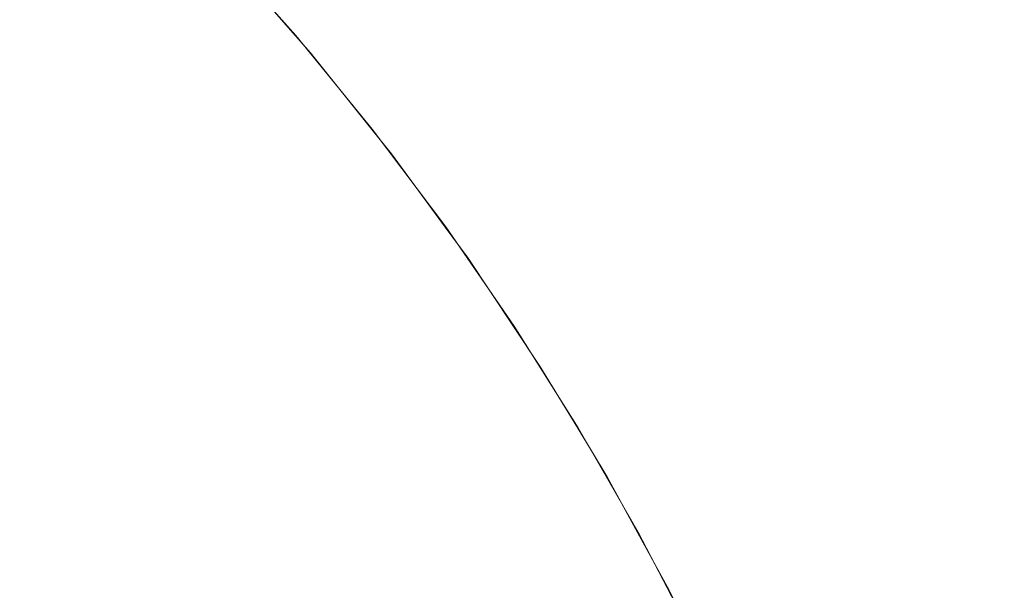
# Model space of a CAD drawing. Header units: centimetres. Extents: x -25.9 to 27.4, y -25.9 to -24.1.
# Tile 91 of 200: x -8.0618 to -8.0286, y -24.1138 to -24.0946. Entities that reach past the tile are written whole.
import ezdxf

# ---------------------------------------------------------------- set-up
doc = ezdxf.new("R2010")
doc.units = ezdxf.units.CM
doc.header["$LTSCALE"] = 2.54
doc.layers.add('Lucido design-1', color=7, linetype='Continuous')

# ---------------------------------------------------------------- blocks, each defined once
blk = doc.blocks.new('Gruppo-4-1')
at = {"color": 7, "linetype": 'Continuous', "lineweight": 9}
for points, invisible_edges in [([(-8.060055, -24.091493, 707.695937), (-8.057132, -24.094547, 707.695937), (-8.057945, -24.095292, 707.691964), (-8.060835, -24.092274, 707.691964)], 15), ([(-8.054834, -24.092441, 707.720708), (-8.055153, -24.092095, 707.920708), (-8.052449, -24.095139, 707.920708)], 9), ([(-8.055153, -24.092095, 707.920708), (-8.055032, -24.092095, 707.92623), (-8.052331, -24.095139, 707.926112), (-8.052449, -24.095139, 707.920708)], 7), ([(-8.055032, -24.092095, 707.92623), (-8.054671, -24.092095, 707.931742), (-8.051978, -24.095139, 707.931506), (-8.052331, -24.095139, 707.926112)], 15), ([(-8.054671, -24.092095, 707.931742), (-8.05407, -24.092095, 707.937232), (-8.051389, -24.095139, 707.936879), (-8.051978, -24.095139, 707.931506)], 15), ([(-8.05407, -24.092095, 707.937232), (-8.053229, -24.092095, 707.942691), (-8.050567, -24.095139, 707.942221), (-8.051389, -24.095139, 707.936879)], 15), ([(-8.053229, -24.092095, 707.942691), (-8.052152, -24.092095, 707.948108), (-8.049513, -24.095139, 707.947523), (-8.050567, -24.095139, 707.942221)], 15), ([(-8.052152, -24.092095, 707.948108), (-8.050839, -24.092095, 707.953473), (-8.048228, -24.095139, 707.952773), (-8.049513, -24.095139, 707.947523)], 15), ([(-8.050839, -24.092095, 707.953473), (-8.049294, -24.092095, 707.958775), (-8.046715, -24.095139, 707.957962), (-8.048228, -24.095139, 707.952773)], 15), ([(-8.049294, -24.092095, 707.958775), (-8.047518, -24.092095, 707.964005), (-8.044978, -24.095139, 707.963081), (-8.046715, -24.095139, 707.957962)], 15), ([(-8.047518, -24.092095, 707.964005), (-8.045516, -24.092095, 707.969153), (-8.043019, -24.095139, 707.968118), (-8.044978, -24.095139, 707.963081)], 15), ([(-8.045516, -24.092095, 707.969153), (-8.043292, -24.092095, 707.974208), (-8.040842, -24.095139, 707.973066), (-8.043019, -24.095139, 707.968118)], 15), ([(-8.043292, -24.092095, 707.974208), (-8.040849, -24.092095, 707.979162), (-8.038451, -24.095139, 707.977913), (-8.040842, -24.095139, 707.973066)], 15), ([(-8.040849, -24.092095, 707.979162), (-8.038193, -24.092095, 707.984004), (-8.035851, -24.095139, 707.982652), (-8.038451, -24.095139, 707.977913)], 15), ([(-8.038193, -24.092095, 707.984004), (-8.035327, -24.092095, 707.988726), (-8.033047, -24.095139, 707.987273), (-8.035851, -24.095139, 707.982652)], 15), ([(-8.035327, -24.092095, 707.988726), (-8.032259, -24.092095, 707.993318), (-8.030044, -24.095139, 707.991768), (-8.033047, -24.095139, 707.987273)], 15), ([(-8.032259, -24.092095, 707.993318), (-8.028993, -24.092095, 707.997772), (-8.026848, -24.095139, 707.996127), (-8.030044, -24.095139, 707.991768)], 15), ([(-8.028993, -24.092095, 707.997772), (-8.025536, -24.092095, 708.00208), (-8.023465, -24.095139, 708.000342), (-8.026848, -24.095139, 707.996127)], 15), ([(-8.060835, -24.092274, 707.691964), (-8.057945, -24.095292, 707.691964), (-8.058878, -24.096147, 707.688043), (-8.06173, -24.093168, 707.688043)], 15), ([(27.271439, -24.095386, 708.39703), (27.271439, -24.092445, 708.394432), (-25.828561, -24.092445, 708.394432), (-25.828561, -24.095386, 708.39703)], 10), ([(-8.0551, -24.092685, 707.712216), (-8.052234, -24.095953, 707.712216), (-8.052568, -24.096234, 707.708102), (-8.055422, -24.09298, 707.708102)], 15), ([(-8.054904, -24.092505, 707.716349), (-8.05203, -24.095782, 707.716349), (-8.052234, -24.095953, 707.712216), (-8.0551, -24.092685, 707.712216)], 15), ([(-8.05203, -24.095782, 707.716349), (-8.054904, -24.092505, 707.716349), (-8.054834, -24.092441, 707.720708), (-8.05246, -24.095148, 707.720708)], 11), ([(-8.052449, -24.095139, 707.920708), (-8.05246, -24.095148, 707.720708), (-8.054834, -24.092441, 707.720708)], 9), ([(-8.055422, -24.09298, 707.708102), (-8.052568, -24.096234, 707.708102), (-8.053032, -24.096623, 707.704012), (-8.055869, -24.093389, 707.704012)], 15), ([(-8.06173, -24.093168, 707.688043), (-8.058878, -24.096147, 707.688043), (-8.059928, -24.097109, 707.684181), (-8.062737, -24.094175, 707.684181)], 15), ([(-8.055869, -24.093389, 707.704012), (-8.053032, -24.096623, 707.704012), (-8.053625, -24.097121, 707.699955), (-8.056439, -24.093912, 707.699955)], 15), ([(-8.056439, -24.093912, 707.699955), (-8.053625, -24.097121, 707.699955), (-8.054345, -24.097725, 707.695937), (-8.057132, -24.094547, 707.695937)], 15), ([(-8.062737, -24.094175, 707.684181), (-8.059928, -24.097109, 707.684181), (-8.061094, -24.098177, 707.680385), (-8.063854, -24.095293, 707.680385)], 15), ([(-8.057132, -24.094547, 707.695937), (-8.054345, -24.097725, 707.695937), (-8.05519, -24.098434, 707.691964), (-8.057945, -24.095292, 707.691964)], 15), ([(-25.828561, -24.095386, 708.39703), (-25.828561, -24.095726, 708.397306), (27.271439, -24.095726, 708.397306), (27.271439, -24.095386, 708.39703)], 10), ([(-8.063854, -24.095293, 707.680385), (-8.061094, -24.098177, 707.680385), (-8.062372, -24.099348, 707.676659), (-8.06508, -24.096519, 707.676659)], 15), ([(-8.057945, -24.095292, 707.691964), (-8.05519, -24.098434, 707.691964), (-8.056159, -24.099247, 707.688043), (-8.058878, -24.096147, 707.688043)], 15), ([(-8.051957, -24.095721, 707.720708), (-8.05246, -24.095148, 707.720708), (-8.052449, -24.095139, 707.920708)], 10), ([(-8.05246, -24.095148, 707.720708), (-8.051957, -24.095721, 707.720708), (-8.05203, -24.095782, 707.716349)], 10), ([(-8.051957, -24.095721, 707.720708), (-8.052449, -24.095139, 707.920708), (-8.049874, -24.098288, 707.920708)], 9), ([(-8.052449, -24.095139, 707.920708), (-8.052331, -24.095139, 707.926112), (-8.049759, -24.098288, 707.926), (-8.049874, -24.098288, 707.920708)], 7), ([(-8.052331, -24.095139, 707.926112), (-8.051978, -24.095139, 707.931506), (-8.049413, -24.098288, 707.931282), (-8.049759, -24.098288, 707.926)], 15), ([(-8.051978, -24.095139, 707.931506), (-8.051389, -24.095139, 707.936879), (-8.048837, -24.098288, 707.936543), (-8.049413, -24.098288, 707.931282)], 15), ([(-8.051389, -24.095139, 707.936879), (-8.050567, -24.095139, 707.942221), (-8.048031, -24.098288, 707.941774), (-8.048837, -24.098288, 707.936543)], 15), ([(-8.050567, -24.095139, 707.942221), (-8.049513, -24.095139, 707.947523), (-8.046999, -24.098288, 707.946965), (-8.048031, -24.098288, 707.941774)], 15), ([(-8.049513, -24.095139, 707.947523), (-8.048228, -24.095139, 707.952773), (-8.045741, -24.098288, 707.952107), (-8.046999, -24.098288, 707.946965)], 15), ([(-8.048228, -24.095139, 707.952773), (-8.046715, -24.095139, 707.957962), (-8.04426, -24.098288, 707.957188), (-8.045741, -24.098288, 707.952107)], 15), ([(-8.046715, -24.095139, 707.957962), (-8.044978, -24.095139, 707.963081), (-8.042558, -24.098288, 707.9622), (-8.04426, -24.098288, 707.957188)], 15), ([(-8.044978, -24.095139, 707.963081), (-8.043019, -24.095139, 707.968118), (-8.04064, -24.098288, 707.967133), (-8.042558, -24.098288, 707.9622)], 15), ([(-8.043019, -24.095139, 707.968118), (-8.040842, -24.095139, 707.973066), (-8.038508, -24.098288, 707.971978), (-8.04064, -24.098288, 707.967133)], 15), ([(-8.040842, -24.095139, 707.973066), (-8.038451, -24.095139, 707.977913), (-8.036167, -24.098288, 707.976725), (-8.038508, -24.098288, 707.971978)], 15), ([(-8.038451, -24.095139, 707.977913), (-8.035851, -24.095139, 707.982652), (-8.033622, -24.098288, 707.981365), (-8.036167, -24.098288, 707.976725)], 15), ([(-8.035851, -24.095139, 707.982652), (-8.033047, -24.095139, 707.987273), (-8.030876, -24.098288, 707.98589), (-8.033622, -24.098288, 707.981365)], 15), ([(-8.033047, -24.095139, 707.987273), (-8.030044, -24.095139, 707.991768), (-8.027935, -24.098288, 707.990291), (-8.030876, -24.098288, 707.98589)], 15), ([(-8.030044, -24.095139, 707.991768), (-8.026848, -24.095139, 707.996127), (-8.024806, -24.098288, 707.994559), (-8.027935, -24.098288, 707.990291)], 15), ([(27.271439, -24.098655, 708.399682), (27.271439, -24.095726, 708.397306), (-25.828561, -24.095726, 708.397306), (-25.828561, -24.098655, 708.399682)], 10), ([(-8.049302, -24.099182, 707.716349), (-8.05203, -24.095782, 707.716349), (-8.051957, -24.095721, 707.720708), (-8.049888, -24.098299, 707.720708)], 11), ([(-8.049874, -24.098288, 707.920708), (-8.049888, -24.098299, 707.720708), (-8.051957, -24.095721, 707.720708)], 9), ([(-8.052234, -24.095953, 707.712216), (-8.049513, -24.099344, 707.712216), (-8.049859, -24.09961, 707.708102), (-8.052568, -24.096234, 707.708102)], 15), ([(-8.05203, -24.095782, 707.716349), (-8.049302, -24.099182, 707.716349), (-8.049513, -24.099344, 707.712216), (-8.052234, -24.095953, 707.712216)], 15), ([(-8.058878, -24.096147, 707.688043), (-8.056159, -24.099247, 707.688043), (-8.05725, -24.100163, 707.684181), (-8.059928, -24.097109, 707.684181)], 15), ([(-8.052568, -24.096234, 707.708102), (-8.049859, -24.09961, 707.708102), (-8.05034, -24.099978, 707.704012), (-8.053032, -24.096623, 707.704012)], 15), ([(-8.053032, -24.096623, 707.704012), (-8.05034, -24.099978, 707.704012), (-8.050953, -24.100449, 707.699955), (-8.053625, -24.097121, 707.699955)], 15), ([(-8.059928, -24.097109, 707.684181), (-8.05725, -24.100163, 707.684181), (-8.058461, -24.101179, 707.680385), (-8.061094, -24.098177, 707.680385)], 15), ([(-8.053625, -24.097121, 707.699955), (-8.050953, -24.100449, 707.699955), (-8.051699, -24.101021, 707.695937), (-8.054345, -24.097725, 707.695937)], 15), ([(-8.054345, -24.097725, 707.695937), (-8.051699, -24.101021, 707.695937), (-8.052574, -24.101693, 707.691964), (-8.05519, -24.098434, 707.691964)], 15), ([(-8.061094, -24.098177, 707.680385), (-8.058461, -24.101179, 707.680385), (-8.059789, -24.102293, 707.676659), (-8.062372, -24.099348, 707.676659)], 15), ([(-8.049226, -24.099124, 707.720708), (-8.049888, -24.098299, 707.720708), (-8.049874, -24.098288, 707.920708)], 10), ([(-8.049888, -24.098299, 707.720708), (-8.049226, -24.099124, 707.720708), (-8.049302, -24.099182, 707.716349)], 10), ([(-8.049226, -24.099124, 707.720708), (-8.049874, -24.098288, 707.920708), (-8.047397, -24.101584, 707.920708)], 9), ([(-8.049874, -24.098288, 707.920708), (-8.049759, -24.098288, 707.926), (-8.047284, -24.101584, 707.925892), (-8.047397, -24.101584, 707.920708)], 7), ([(-8.049759, -24.098288, 707.926), (-8.049413, -24.098288, 707.931282), (-8.046945, -24.101584, 707.931066), (-8.047284, -24.101584, 707.925892)], 15), ([(-8.049413, -24.098288, 707.931282), (-8.048837, -24.098288, 707.936543), (-8.046381, -24.101584, 707.93622), (-8.046945, -24.101584, 707.931066)], 15), ([(-8.048837, -24.098288, 707.936543), (-8.048031, -24.098288, 707.941774), (-8.045592, -24.101584, 707.941344), (-8.046381, -24.101584, 707.93622)], 15), ([(-8.048031, -24.098288, 707.941774), (-8.046999, -24.098288, 707.946965), (-8.04458, -24.101584, 707.946429), (-8.045592, -24.101584, 707.941344)], 15), ([(-8.046999, -24.098288, 707.946965), (-8.045741, -24.098288, 707.952107), (-8.043348, -24.101584, 707.951465), (-8.04458, -24.101584, 707.946429)], 15), ([(-8.045741, -24.098288, 707.952107), (-8.04426, -24.098288, 707.957188), (-8.041897, -24.101584, 707.956443), (-8.043348, -24.101584, 707.951465)], 15), ([(-8.04426, -24.098288, 707.957188), (-8.042558, -24.098288, 707.9622), (-8.040231, -24.101584, 707.961353), (-8.041897, -24.101584, 707.956443)], 15), ([(-8.042558, -24.098288, 707.9622), (-8.04064, -24.098288, 707.967133), (-8.038351, -24.101584, 707.966185), (-8.040231, -24.101584, 707.961353)], 15), ([(-8.04064, -24.098288, 707.967133), (-8.038508, -24.098288, 707.971978), (-8.036263, -24.101584, 707.970931), (-8.038351, -24.101584, 707.966185)], 15), ([(-8.038508, -24.098288, 707.971978), (-8.036167, -24.098288, 707.976725), (-8.03397, -24.101584, 707.975581), (-8.036263, -24.101584, 707.970931)], 15), ([(-8.036167, -24.098288, 707.976725), (-8.033622, -24.098288, 707.981365), (-8.031476, -24.101584, 707.980126), (-8.03397, -24.101584, 707.975581)], 15), ([(-8.033622, -24.098288, 707.981365), (-8.030876, -24.098288, 707.98589), (-8.028787, -24.101584, 707.984559), (-8.031476, -24.101584, 707.980126)], 15), ([(-8.030876, -24.098288, 707.98589), (-8.027935, -24.098288, 707.990291), (-8.025906, -24.101584, 707.98887), (-8.028787, -24.101584, 707.984559)], 15), ([(-25.828561, -24.098655, 708.399682), (-25.828561, -24.099127, 708.40004), (27.271439, -24.099127, 708.40004), (27.271439, -24.098655, 708.399682)], 10), ([(-8.05519, -24.098434, 707.691964), (-8.052574, -24.101693, 707.691964), (-8.053578, -24.102463, 707.688043), (-8.056159, -24.099247, 707.688043)], 15), ([(27.271439, -24.10045, 708.401044), (27.271439, -24.099127, 708.40004), (-25.828561, -24.099127, 708.40004), (-25.828561, -24.10045, 708.401044)], 10), ([(-8.062372, -24.099348, 707.676659), (-8.059789, -24.102293, 707.676659), (-8.061232, -24.103504, 707.673012), (-8.063761, -24.100621, 707.673012)], 15), ([(-8.056159, -24.099247, 707.688043), (-8.053578, -24.102463, 707.688043), (-8.054708, -24.10333, 707.684181), (-8.05725, -24.100163, 707.684181)], 15), ([(-8.049513, -24.099344, 707.712216), (-8.046942, -24.10285, 707.712216), (-8.0473, -24.1031, 707.708102), (-8.049859, -24.09961, 707.708102)], 15), ([(-8.049302, -24.099182, 707.716349), (-8.046724, -24.102697, 707.716349), (-8.046942, -24.10285, 707.712216), (-8.049513, -24.099344, 707.712216)], 15), ([(-8.046724, -24.102697, 707.716349), (-8.049302, -24.099182, 707.716349), (-8.049226, -24.099124, 707.720708), (-8.047413, -24.101596, 707.720708)], 11), ([(-8.047397, -24.101584, 707.920708), (-8.047413, -24.101596, 707.720708), (-8.049226, -24.099124, 707.720708)], 9), ([(-8.049859, -24.09961, 707.708102), (-8.0473, -24.1031, 707.708102), (-8.047796, -24.103447, 707.704012), (-8.05034, -24.099978, 707.704012)], 15), ([(-8.05034, -24.099978, 707.704012), (-8.047796, -24.103447, 707.704012), (-8.04843, -24.103891, 707.699955), (-8.050953, -24.100449, 707.699955)], 15), ([(-8.05725, -24.100163, 707.684181), (-8.054708, -24.10333, 707.684181), (-8.055962, -24.104293, 707.680385), (-8.058461, -24.101179, 707.680385)], 15), ([(-25.828561, -24.10045, 708.401044), (-25.828561, -24.102654, 708.402607), (27.271439, -24.102654, 708.402607), (27.271439, -24.10045, 708.401044)], 10), ([(-8.063761, -24.100621, 707.673012), (-8.061232, -24.103504, 707.673012), (-8.062787, -24.104809, 707.669447), (-8.065257, -24.101992, 707.669447)], 15), ([(-8.050953, -24.100449, 707.699955), (-8.04843, -24.103891, 707.699955), (-8.049199, -24.10443, 707.695937), (-8.051699, -24.101021, 707.695937)], 15), ([(-8.051699, -24.101021, 707.695937), (-8.049199, -24.10443, 707.695937), (-8.050103, -24.105063, 707.691964), (-8.052574, -24.101693, 707.691964)], 15), ([(-8.058461, -24.101179, 707.680385), (-8.055962, -24.104293, 707.680385), (-8.057338, -24.105348, 707.676659), (-8.059789, -24.102293, 707.676659)], 15), ([(-8.052574, -24.101693, 707.691964), (-8.050103, -24.105063, 707.691964), (-8.05114, -24.105789, 707.688043), (-8.053578, -24.102463, 707.688043)], 15), ([(-8.046646, -24.102642, 707.720708), (-8.047413, -24.101596, 707.720708), (-8.047397, -24.101584, 707.920708)], 10), ([(-8.047413, -24.101596, 707.720708), (-8.046646, -24.102642, 707.720708), (-8.046724, -24.102697, 707.716349)], 10), ([(-8.046646, -24.102642, 707.720708), (-8.047397, -24.101584, 707.920708), (-8.045094, -24.104926, 707.920708)], 9), ([(-8.047397, -24.101584, 707.920708), (-8.047284, -24.101584, 707.925892), (-8.044983, -24.104926, 707.925792), (-8.045094, -24.104926, 707.920708)], 7), ([(-8.047284, -24.101584, 707.925892), (-8.046945, -24.101584, 707.931066), (-8.04465, -24.104926, 707.930865), (-8.044983, -24.104926, 707.925792)], 15), ([(-8.046945, -24.101584, 707.931066), (-8.046381, -24.101584, 707.93622), (-8.044097, -24.104926, 707.935919), (-8.04465, -24.104926, 707.930865)], 15), ([(-8.046381, -24.101584, 707.93622), (-8.045592, -24.101584, 707.941344), (-8.043323, -24.104926, 707.940944), (-8.044097, -24.104926, 707.935919)], 15), ([(-8.045592, -24.101584, 707.941344), (-8.04458, -24.101584, 707.946429), (-8.042331, -24.104926, 707.945931), (-8.043323, -24.104926, 707.940944)], 15), ([(-8.04458, -24.101584, 707.946429), (-8.043348, -24.101584, 707.951465), (-8.041123, -24.104926, 707.950869), (-8.042331, -24.104926, 707.945931)], 15), ([(-8.043348, -24.101584, 707.951465), (-8.041897, -24.101584, 707.956443), (-8.0397, -24.104926, 707.95575), (-8.041123, -24.104926, 707.950869)], 15), ([(-8.041897, -24.101584, 707.956443), (-8.040231, -24.101584, 707.961353), (-8.038066, -24.104926, 707.960565), (-8.0397, -24.104926, 707.95575)], 15), ([(-8.040231, -24.101584, 707.961353), (-8.038351, -24.101584, 707.966185), (-8.036223, -24.104926, 707.965303), (-8.038066, -24.104926, 707.960565)], 15), ([(-8.038351, -24.101584, 707.966185), (-8.036263, -24.101584, 707.970931), (-8.034175, -24.104926, 707.969957), (-8.036223, -24.104926, 707.965303)], 15), ([(-8.036263, -24.101584, 707.970931), (-8.03397, -24.101584, 707.975581), (-8.031927, -24.104926, 707.974517), (-8.034175, -24.104926, 707.969957)], 15), ([(-8.03397, -24.101584, 707.975581), (-8.031476, -24.101584, 707.980126), (-8.029481, -24.104926, 707.978975), (-8.031927, -24.104926, 707.974517)], 15), ([(-8.031476, -24.101584, 707.980126), (-8.028787, -24.101584, 707.984559), (-8.026844, -24.104926, 707.983321), (-8.029481, -24.104926, 707.978975)], 15), ([(-8.028787, -24.101584, 707.984559), (-8.025906, -24.101584, 707.98887), (-8.024019, -24.104926, 707.987549), (-8.026844, -24.104926, 707.983321)], 15), ([(-8.059789, -24.102293, 707.676659), (-8.057338, -24.105348, 707.676659), (-8.058832, -24.106495, 707.673012), (-8.061232, -24.103504, 707.673012)], 15), ([(27.271439, -24.103908, 708.403495), (27.271439, -24.102654, 708.402607), (-25.828561, -24.102654, 708.402607), (-25.828561, -24.103908, 708.403495)], 10), ([(-8.053578, -24.102463, 707.688043), (-8.05114, -24.105789, 707.688043), (-8.052306, -24.106606, 707.684181), (-8.054708, -24.10333, 707.684181)], 15), ([(-8.046724, -24.102697, 707.716349), (-8.044302, -24.106321, 707.716349), (-8.044527, -24.106464, 707.712216), (-8.046942, -24.10285, 707.712216)], 15), ([(-8.044302, -24.106321, 707.716349), (-8.046724, -24.102697, 707.716349), (-8.046646, -24.102642, 707.720708), (-8.045112, -24.104938, 707.720708)], 11), ([(-8.045094, -24.104926, 707.920708), (-8.045112, -24.104938, 707.720708), (-8.046646, -24.102642, 707.720708)], 9), ([(-8.046942, -24.10285, 707.712216), (-8.044527, -24.106464, 707.712216), (-8.044895, -24.106699, 707.708102), (-8.0473, -24.1031, 707.708102)], 15), ([(-8.054708, -24.10333, 707.684181), (-8.052306, -24.106606, 707.684181), (-8.053601, -24.107512, 707.680385), (-8.055962, -24.104293, 707.680385)], 15), ([(-8.0473, -24.1031, 707.708102), (-8.044895, -24.106699, 707.708102), (-8.045406, -24.107024, 707.704012), (-8.047796, -24.103447, 707.704012)], 15), ([(-8.061232, -24.103504, 707.673012), (-8.058832, -24.106495, 707.673012), (-8.060442, -24.10773, 707.669447), (-8.062787, -24.104809, 707.669447)], 15), ([(-8.047796, -24.103447, 707.704012), (-8.045406, -24.107024, 707.704012), (-8.046059, -24.10744, 707.699955), (-8.04843, -24.103891, 707.699955)], 15), ([(-25.828561, -24.103908, 708.403495), (-25.828561, -24.106281, 708.405031), (27.271439, -24.106281, 708.405031), (27.271439, -24.103908, 708.403495)], 10), ([(-8.04843, -24.103891, 707.699955), (-8.046059, -24.10744, 707.699955), (-8.046851, -24.107945, 707.695937), (-8.049199, -24.10443, 707.695937)], 15), ([(-8.055962, -24.104293, 707.680385), (-8.053601, -24.107512, 707.680385), (-8.055021, -24.108507, 707.676659), (-8.057338, -24.105348, 707.676659)], 15), ([(-8.049199, -24.10443, 707.695937), (-8.046851, -24.107945, 707.695937), (-8.047782, -24.108538, 707.691964), (-8.050103, -24.105063, 707.691964)], 15), ([(-8.062787, -24.104809, 707.669447), (-8.060442, -24.10773, 707.669447), (-8.062166, -24.109053, 707.665973), (-8.064451, -24.106205, 707.665973)], 15), ([(-8.044222, -24.10627, 707.720708), (-8.045112, -24.104938, 707.720708), (-8.045094, -24.104926, 707.920708)], 10), ([(-8.045112, -24.104938, 707.720708), (-8.044222, -24.10627, 707.720708), (-8.044302, -24.106321, 707.716349)], 10), ([(-8.044222, -24.10627, 707.720708), (-8.045094, -24.104926, 707.920708), (-8.042929, -24.108355, 707.920708)], 9), ([(-8.045094, -24.104926, 707.920708), (-8.044983, -24.104926, 707.925792), (-8.042821, -24.108355, 707.925697), (-8.042929, -24.108355, 707.920708)], 7), ([(-8.044983, -24.104926, 707.925792), (-8.04465, -24.104926, 707.930865), (-8.042494, -24.108355, 707.930676), (-8.042821, -24.108355, 707.925697)], 15), ([(-8.04465, -24.104926, 707.930865), (-8.044097, -24.104926, 707.935919), (-8.041951, -24.108355, 707.935636), (-8.042494, -24.108355, 707.930676)], 15), ([(-8.044097, -24.104926, 707.935919), (-8.043323, -24.104926, 707.940944), (-8.041192, -24.108355, 707.940568), (-8.041951, -24.108355, 707.935636)], 15), ([(-8.043323, -24.104926, 707.940944), (-8.042331, -24.104926, 707.945931), (-8.040218, -24.108355, 707.945462), (-8.041192, -24.108355, 707.940568)], 15), ([(-8.042331, -24.104926, 707.945931), (-8.041123, -24.104926, 707.950869), (-8.039032, -24.108355, 707.950309), (-8.040218, -24.108355, 707.945462)], 15), ([(-8.041123, -24.104926, 707.950869), (-8.0397, -24.104926, 707.95575), (-8.037636, -24.108355, 707.9551), (-8.039032, -24.108355, 707.950309)], 15), ([(-8.0397, -24.104926, 707.95575), (-8.038066, -24.104926, 707.960565), (-8.036032, -24.108355, 707.959825), (-8.037636, -24.108355, 707.9551)], 15), ([(-8.038066, -24.104926, 707.960565), (-8.036223, -24.104926, 707.965303), (-8.034224, -24.108355, 707.964475), (-8.036032, -24.108355, 707.959825)], 15), ([(-8.036223, -24.104926, 707.965303), (-8.034175, -24.104926, 707.969957), (-8.032214, -24.108355, 707.969042), (-8.034224, -24.108355, 707.964475)], 15), ([(-8.034175, -24.104926, 707.969957), (-8.031927, -24.104926, 707.974517), (-8.030007, -24.108355, 707.973518), (-8.032214, -24.108355, 707.969042)], 15), ([(-8.031927, -24.104926, 707.974517), (-8.029481, -24.104926, 707.978975), (-8.027607, -24.108355, 707.977892), (-8.030007, -24.108355, 707.973518)], 15), ([(-8.029481, -24.104926, 707.978975), (-8.026844, -24.104926, 707.983321), (-8.025018, -24.108355, 707.982158), (-8.027607, -24.108355, 707.977892)], 15), ([(-8.057338, -24.105348, 707.676659), (-8.055021, -24.108507, 707.676659), (-8.056564, -24.109587, 707.673012), (-8.058832, -24.106495, 707.673012)], 15), ([(-8.050103, -24.105063, 707.691964), (-8.047782, -24.108538, 707.691964), (-8.048849, -24.109217, 707.688043), (-8.05114, -24.105789, 707.688043)], 15), ([(-8.05114, -24.105789, 707.688043), (-8.048849, -24.109217, 707.688043), (-8.05005, -24.109983, 707.684181), (-8.052306, -24.106606, 707.684181)], 15), ([(27.271439, -24.107471, 708.405801), (27.271439, -24.106281, 708.405031), (-25.828561, -24.106281, 708.405031), (-25.828561, -24.107471, 708.405801)], 10), ([(-8.044302, -24.106321, 707.716349), (-8.042041, -24.110048, 707.716349), (-8.042272, -24.110181, 707.712216), (-8.044527, -24.106464, 707.712216)], 15), ([(-8.042041, -24.110048, 707.716349), (-8.044302, -24.106321, 707.716349), (-8.044222, -24.10627, 707.720708), (-8.042949, -24.108368, 707.720708)], 11), ([(-8.042929, -24.108355, 707.920708), (-8.042949, -24.108368, 707.720708), (-8.044222, -24.10627, 707.720708)], 9), ([(-8.058832, -24.106495, 707.673012), (-8.056564, -24.109587, 707.673012), (-8.058227, -24.110751, 707.669447), (-8.060442, -24.10773, 707.669447)], 15), ([(-8.052306, -24.106606, 707.684181), (-8.05005, -24.109983, 707.684181), (-8.051383, -24.110832, 707.680385), (-8.053601, -24.107512, 707.680385)], 15), ([(-8.044895, -24.106699, 707.708102), (-8.04265, -24.110399, 707.708102), (-8.043174, -24.110702, 707.704012), (-8.045406, -24.107024, 707.704012)], 15), ([(-8.044527, -24.106464, 707.712216), (-8.042272, -24.110181, 707.712216), (-8.04265, -24.110399, 707.708102), (-8.044895, -24.106699, 707.708102)], 15), ([(-8.045406, -24.107024, 707.704012), (-8.043174, -24.110702, 707.704012), (-8.043844, -24.111089, 707.699955), (-8.046059, -24.10744, 707.699955)], 15), ([(-25.828561, -24.107471, 708.405801), (-25.828561, -24.11001, 708.407294), (27.271439, -24.11001, 708.407294), (27.271439, -24.107471, 708.405801)], 10), ([(-8.053601, -24.107512, 707.680385), (-8.051383, -24.110832, 707.680385), (-8.052845, -24.111764, 707.676659), (-8.055021, -24.108507, 707.676659)], 15), ([(-8.046059, -24.10744, 707.699955), (-8.043844, -24.111089, 707.699955), (-8.044658, -24.111558, 707.695937), (-8.046851, -24.107945, 707.695937)], 15), ([(-8.060442, -24.10773, 707.669447), (-8.058227, -24.110751, 707.669447), (-8.060007, -24.111998, 707.665973), (-8.062166, -24.109053, 707.665973)], 15), ([(-8.046851, -24.107945, 707.695937), (-8.044658, -24.111558, 707.695937), (-8.045614, -24.11211, 707.691964), (-8.047782, -24.108538, 707.691964)], 15), ([(-8.041959, -24.11, 707.720708), (-8.042949, -24.108368, 707.720708), (-8.042929, -24.108355, 707.920708)], 10), ([(-8.042949, -24.108368, 707.720708), (-8.041959, -24.11, 707.720708), (-8.042041, -24.110048, 707.716349)], 10), ([(-8.041959, -24.11, 707.720708), (-8.042929, -24.108355, 707.920708), (-8.040908, -24.111866, 707.920708)], 9), ([(-8.042929, -24.108355, 707.920708), (-8.042821, -24.108355, 707.925697), (-8.040801, -24.111866, 707.925609), (-8.040908, -24.111866, 707.920708)], 7), ([(-8.042821, -24.108355, 707.925697), (-8.042494, -24.108355, 707.930676), (-8.040481, -24.111866, 707.9305), (-8.040801, -24.111866, 707.925609)], 15), ([(-8.042494, -24.108355, 707.930676), (-8.041951, -24.108355, 707.935636), (-8.039947, -24.111866, 707.935373), (-8.040481, -24.111866, 707.9305)], 15), ([(-8.041951, -24.108355, 707.935636), (-8.041192, -24.108355, 707.940568), (-8.039201, -24.111866, 707.940217), (-8.039947, -24.111866, 707.935373)], 15), ([(-8.041192, -24.108355, 707.940568), (-8.040218, -24.108355, 707.945462), (-8.038245, -24.111866, 707.945025), (-8.039201, -24.111866, 707.940217)], 15), ([(-8.040218, -24.108355, 707.945462), (-8.039032, -24.108355, 707.950309), (-8.03708, -24.111866, 707.949786), (-8.038245, -24.111866, 707.945025)], 15), ([(-8.039032, -24.108355, 707.950309), (-8.037636, -24.108355, 707.9551), (-8.035708, -24.111866, 707.954492), (-8.03708, -24.111866, 707.949786)], 15), ([(-8.037636, -24.108355, 707.9551), (-8.036032, -24.108355, 707.959825), (-8.034133, -24.111866, 707.959133), (-8.035708, -24.111866, 707.954492)], 15), ([(-8.036032, -24.108355, 707.959825), (-8.034224, -24.108355, 707.964475), (-8.032356, -24.111866, 707.963702), (-8.034133, -24.111866, 707.959133)], 15), ([(-8.034224, -24.108355, 707.964475), (-8.032214, -24.108355, 707.969042), (-8.030382, -24.111866, 707.968188), (-8.032356, -24.111866, 707.963702)], 15), ([(-8.032214, -24.108355, 707.969042), (-8.030007, -24.108355, 707.973518), (-8.028214, -24.111866, 707.972584), (-8.030382, -24.111866, 707.968188)], 15), ([(-8.030007, -24.108355, 707.973518), (-8.027607, -24.108355, 707.977892), (-8.025856, -24.111866, 707.976882), (-8.028214, -24.111866, 707.972584)], 15), ([(-8.055021, -24.108507, 707.676659), (-8.052845, -24.111764, 707.676659), (-8.054434, -24.112776, 707.673012), (-8.056564, -24.109587, 707.673012)], 15), ([(-8.047782, -24.108538, 707.691964), (-8.045614, -24.11211, 707.691964), (-8.046709, -24.112743, 707.688043), (-8.048849, -24.109217, 707.688043)], 15), ([(-8.062166, -24.109053, 707.665973), (-8.060007, -24.111998, 707.665973), (-8.0619, -24.113323, 707.662593), (-8.063999, -24.11046, 707.662593)], 15), ([(-8.048849, -24.109217, 707.688043), (-8.046709, -24.112743, 707.688043), (-8.047943, -24.113455, 707.684181), (-8.05005, -24.109983, 707.684181)], 15), ([(-8.056564, -24.109587, 707.673012), (-8.054434, -24.112776, 707.673012), (-8.056146, -24.113866, 707.669447), (-8.058227, -24.110751, 707.669447)], 15), ([(27.271439, -24.111134, 708.407956), (27.271439, -24.11001, 708.407294), (-25.828561, -24.11001, 708.407294), (-25.828561, -24.111134, 708.407956)], 10), ([(-8.05005, -24.109983, 707.684181), (-8.047943, -24.113455, 707.684181), (-8.049312, -24.114245, 707.680385), (-8.051383, -24.110832, 707.680385)], 15), ([(-8.042041, -24.110048, 707.716349), (-8.041959, -24.11, 707.720708), (-8.040929, -24.111877, 707.720708)], 9), ([(-8.040908, -24.111866, 707.920708), (-8.040929, -24.111877, 707.720708), (-8.041959, -24.11, 707.720708)], 9), ([(-8.042272, -24.110181, 707.712216), (-8.040181, -24.113992, 707.712216), (-8.040568, -24.114194, 707.708102), (-8.04265, -24.110399, 707.708102)], 15), ([(-8.042041, -24.110048, 707.716349), (-8.039945, -24.113869, 707.716349), (-8.040181, -24.113992, 707.712216), (-8.042272, -24.110181, 707.712216)], 15), ([(-8.040929, -24.111877, 707.720708), (-8.03986, -24.113825, 707.720708), (-8.039945, -24.113869, 707.716349), (-8.042041, -24.110048, 707.716349)], 14), ([(-8.043174, -24.110702, 707.704012), (-8.041105, -24.114473, 707.704012), (-8.041792, -24.11483, 707.699955), (-8.043844, -24.111089, 707.699955)], 15), ([(-8.04265, -24.110399, 707.708102), (-8.040568, -24.114194, 707.708102), (-8.041105, -24.114473, 707.704012), (-8.043174, -24.110702, 707.704012)], 15), ([(-8.058227, -24.110751, 707.669447), (-8.056146, -24.113866, 707.669447), (-8.057978, -24.115034, 707.665973), (-8.060007, -24.111998, 707.665973)], 15), ([(-8.051383, -24.110832, 707.680385), (-8.049312, -24.114245, 707.680385), (-8.050813, -24.115112, 707.676659), (-8.052845, -24.111764, 707.676659)], 15), ([(-25.828561, -24.111134, 708.407956), (-25.828561, -24.113834, 708.409393), (27.271439, -24.113834, 708.409393), (27.271439, -24.111134, 708.407956)], 10), ([(-8.043844, -24.111089, 707.699955), (-8.041792, -24.11483, 707.699955), (-8.042625, -24.115264, 707.695937), (-8.044658, -24.111558, 707.695937)], 15), ([(-8.044658, -24.111558, 707.695937), (-8.042625, -24.115264, 707.695937), (-8.043604, -24.115774, 707.691964), (-8.045614, -24.11211, 707.691964)], 15), ([(-8.060007, -24.111998, 707.665973), (-8.057978, -24.115034, 707.665973), (-8.059927, -24.116275, 707.662593), (-8.0619, -24.113323, 707.662593)], 15), ([(-8.052845, -24.111764, 707.676659), (-8.050813, -24.115112, 707.676659), (-8.052445, -24.116054, 707.673012), (-8.054434, -24.112776, 707.673012)], 15), ([(-8.03986, -24.113825, 707.720708), (-8.040929, -24.111877, 707.720708), (-8.040908, -24.111866, 707.920708)], 10), ([(-8.040908, -24.111866, 707.920708), (-8.039032, -24.115452, 707.920708), (-8.03986, -24.113825, 707.720708)], 10), ([(-8.040908, -24.111866, 707.920708), (-8.040801, -24.111866, 707.925609), (-8.038927, -24.115452, 707.925527), (-8.039032, -24.115452, 707.920708)], 7), ([(-8.040801, -24.111866, 707.925609), (-8.040481, -24.111866, 707.9305), (-8.038612, -24.115452, 707.930337), (-8.038927, -24.115452, 707.925527)], 15), ([(-8.040481, -24.111866, 707.9305), (-8.039947, -24.111866, 707.935373), (-8.038087, -24.115452, 707.935128), (-8.038612, -24.115452, 707.930337)], 15), ([(-8.039947, -24.111866, 707.935373), (-8.039201, -24.111866, 707.940217), (-8.037354, -24.115452, 707.939892), (-8.038087, -24.115452, 707.935128)], 15), ([(-8.039201, -24.111866, 707.940217), (-8.038245, -24.111866, 707.945025), (-8.036414, -24.115452, 707.944619), (-8.037354, -24.115452, 707.939892)], 15), ([(-8.038245, -24.111866, 707.945025), (-8.03708, -24.111866, 707.949786), (-8.035268, -24.115452, 707.9493), (-8.036414, -24.115452, 707.944619)], 15), ([(-8.03708, -24.111866, 707.949786), (-8.035708, -24.111866, 707.954492), (-8.033919, -24.115452, 707.953928), (-8.035268, -24.115452, 707.9493)], 15), ([(-8.035708, -24.111866, 707.954492), (-8.034133, -24.111866, 707.959133), (-8.03237, -24.115452, 707.958492), (-8.033919, -24.115452, 707.953928)], 15), ([(-8.034133, -24.111866, 707.959133), (-8.032356, -24.111866, 707.963702), (-8.030623, -24.115452, 707.962984), (-8.03237, -24.115452, 707.958492)], 15), ([(-8.032356, -24.111866, 707.963702), (-8.030382, -24.111866, 707.968188), (-8.028682, -24.115452, 707.967396), (-8.030623, -24.115452, 707.962984)], 15), ([(-8.030382, -24.111866, 707.968188), (-8.028214, -24.111866, 707.972584), (-8.02655, -24.115452, 707.971718), (-8.028682, -24.115452, 707.967396)], 15), ([(-8.045614, -24.11211, 707.691964), (-8.043604, -24.115774, 707.691964), (-8.044726, -24.116358, 707.688043), (-8.046709, -24.112743, 707.688043)], 15), ([(-8.054434, -24.112776, 707.673012), (-8.052445, -24.116054, 707.673012), (-8.054203, -24.117069, 707.669447), (-8.056146, -24.113866, 707.669447)], 15), ([(-8.046709, -24.112743, 707.688043), (-8.044726, -24.116358, 707.688043), (-8.045989, -24.117016, 707.684181), (-8.047943, -24.113455, 707.684181)], 15), ([(-8.0619, -24.113323, 707.662593), (-8.059927, -24.116275, 707.662593), (-8.061989, -24.117589, 707.659313), (-8.063902, -24.114725, 707.659313)], 15), ([(-8.047943, -24.113455, 707.684181), (-8.045989, -24.117016, 707.684181), (-8.047391, -24.117746, 707.680385), (-8.049312, -24.114245, 707.680385)], 15), ([(-8.039032, -24.115452, 707.920708), (-8.039053, -24.115462, 707.720708), (-8.03986, -24.113825, 707.720708)], 9)]:
    blk.add_3dface(points, dxfattribs=dict(at, invisible_edges=invisible_edges))

msp = doc.modelspace()

# ---------------------------------------------------------------- block references
at = {"layer": 'Lucido design-1', "color": 7}
msp.add_blockref('Gruppo-4-1', (0, 0), dxfattribs=at)

doc.saveas('drawing.dxf')
